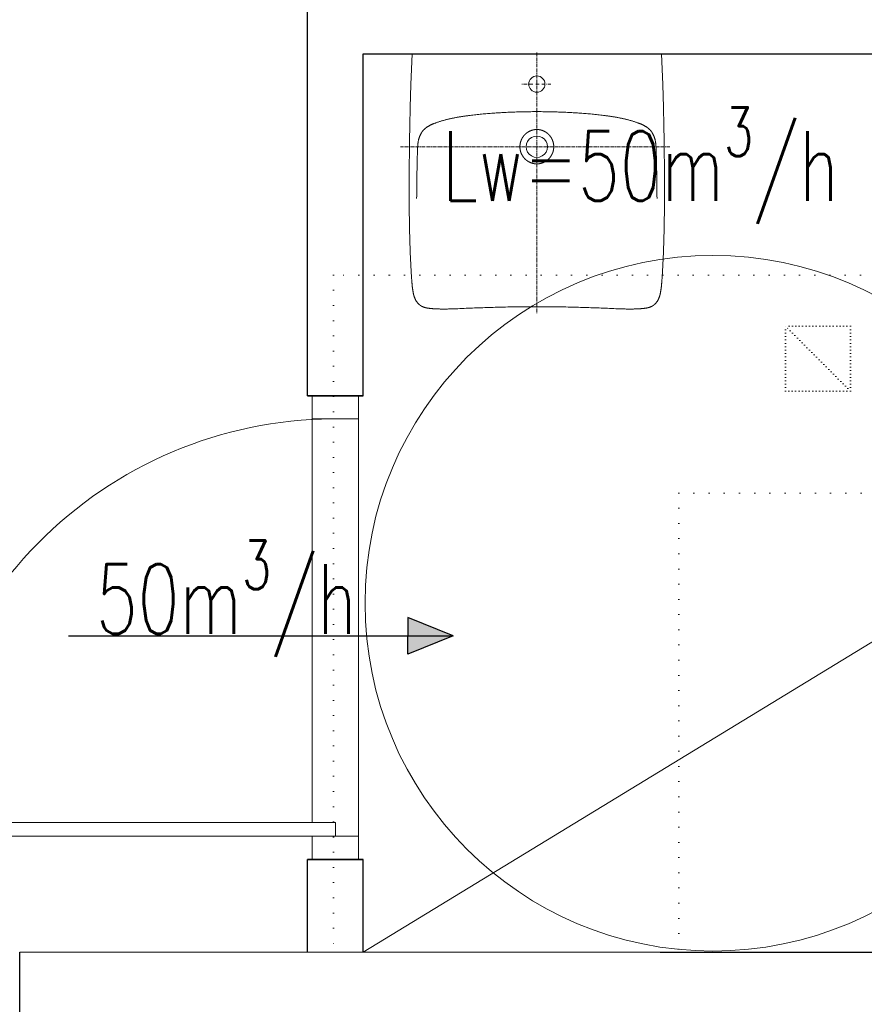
# Model space of a CAD drawing. Header units: millimetres. Extents: x -6513 to 30474, y -6915 to 65597.
# Tile 69 of 256: x -860 to -678, y 10759 to 10971. Entities that reach past the tile are written whole.
import ezdxf

# ---------------------------------------------------------------- set-up
doc = ezdxf.new("R2010")
doc.units = ezdxf.units.MM
doc.linetypes.add('CENTER', pattern=[0.6, 0.375, -0.075, 0.075, -0.075])
doc.linetypes.add('DOT', pattern=[6.35, 0, -6.35])
for name, color, linetype, lineweight in [('A_widok', 8, 'Continuous', 13), ('cieńkie', 8, 'Continuous', 9), ('DB-WM-nawiew-opis', 8, 'Continuous', 25), ('DB-WM-nawiew-opis-odnośnik', 8, 'Continuous', 30), ('DB-WM-wywiew-opis', 8, 'Continuous', 25), ('DB_WM_nawiew', 8, 'Continuous', 30), ('sanitarne ARCHWIG', 8, 'Continuous', 9), ('snitarne archwig nowe', 8, 'Continuous', 9), ('Stolarka ARCHWIG', 8, 'Continuous', 5), ('wyburzenia', 8, 'DOT', 20), ('Ściany ARCHWIG', 8, 'Continuous', 30)]:
    doc.layers.add(name, color=color, linetype=linetype, lineweight=lineweight)
doc.styles.get("Standard").update_dxf_attribs({"font": 'txt.shx', "width": 0.9})

# ---------------------------------------------------------------- blocks, each defined once
blk = doc.blocks.new('A$C2355049C')
at = {"layer": 'DB-WM-nawiew-opis-odnośnik'}
h = blk.add_hatch(color=256, dxfattribs=at)
h.paths.add_polyline_path([(0, -9.82), (3.94, -9.82), (0, 0)])
h.paths.add_polyline_path([(0, 0), (-3.94, -9.82), (0, -9.82)])
at = {"layer": 'DB-WM-nawiew-opis-odnośnik', "flags": 128}
for points in [[(0, 0), (-3.94, -9.82), (0, -9.82)], [(0, -82.94), (0, 0)], [(0, 0), (3.94, -9.82), (0, -9.82)]]:
    blk.add_lwpolyline(points, dxfattribs=at)

msp = doc.modelspace()

# ---------------------------------------------------------------- linework, layer by layer
at = {"layer": 'A_widok', "ltscale": 5}
msp.add_line((-526.446, 10770.092), (-860.492, 10770.092), dxfattribs=at)
at = {"layer": 'cieńkie'}
msp.add_circle((-711.065, 10845.342), 75, dxfattribs=at)
at = {"layer": 'sanitarne ARCHWIG', "linetype": 'CENTER', "ltscale": 2}
for points in [[(-749.03, 10964.125), (-749.027, 10907.756)], [(-720.335, 10943.781), (-778.405, 10943.781)]]:
    msp.add_lwpolyline(points, dxfattribs=at)
at = {"layer": 'sanitarne ARCHWIG', "linetype": 'Continuous'}
for points in [[(-775.929, 10963.776), (-776.215, 10957.169), (-776.358, 10952.246), (-776.435, 10948.352), (-776.48, 10945.127), (-776.508, 10942.371), (-776.525, 10939.962), (-776.536, 10937.819), (-776.542, 10935.888), (-776.544, 10934.861)], [(-775.929, 10963.779), (-722.13, 10963.781)], [(-722.13, 10963.776), (-721.844, 10957.169), (-721.701, 10952.247), (-721.624, 10948.353), (-721.579, 10945.128), (-721.551, 10942.372), (-721.534, 10939.962), (-721.522, 10937.82), (-721.516, 10935.889), (-721.515, 10934.862)], [(-752.133, 10957.283), (-752.25, 10957.283)], [(-751.2, 10957.283), (-751.9, 10957.283)], [(-750.85, 10957.283), (-750.967, 10957.283)], [(-749.917, 10957.283), (-750.617, 10957.283)], [(-748.555, 10957.285), (-749.255, 10957.285)], [(-747.272, 10957.285), (-747.972, 10957.285)], [(-746.922, 10957.285), (-747.038, 10957.285)], [(-745.988, 10957.285), (-746.688, 10957.285)], [(-749.035, 10951.342), (-749.348, 10951.342), (-749.662, 10951.341), (-749.975, 10951.339), (-750.289, 10951.336), (-750.602, 10951.333), (-750.915, 10951.33), (-751.229, 10951.325), (-751.542, 10951.32), (-751.855, 10951.314), (-752.169, 10951.308), (-752.482, 10951.301), (-752.795, 10951.293), (-753.109, 10951.284), (-753.422, 10951.275), (-753.735, 10951.265), (-754.048, 10951.254), (-754.361, 10951.242), (-754.675, 10951.23), (-754.988, 10951.217), (-755.301, 10951.203), (-755.614, 10951.188), (-755.927, 10951.173), (-756.24, 10951.157), (-756.553, 10951.139), (-756.866, 10951.121), (-757.178, 10951.103), (-757.491, 10951.083), (-757.804, 10951.063), (-758.117, 10951.041), (-758.429, 10951.019), (-758.742, 10950.996), (-759.054, 10950.972), (-759.367, 10950.947), (-759.679, 10950.921), (-759.991, 10950.894), (-760.303, 10950.866), (-760.615, 10950.837), (-760.927, 10950.808), (-761.239, 10950.777), (-761.551, 10950.745), (-761.863, 10950.713), (-762.174, 10950.679), (-762.486, 10950.645), (-762.797, 10950.609), (-763.108, 10950.572), (-763.419, 10950.534), (-763.575, 10950.515), (-763.73, 10950.495), (-763.886, 10950.475), (-764.041, 10950.454), (-764.196, 10950.433), (-764.352, 10950.412), (-764.507, 10950.39), (-764.662, 10950.368), (-764.817, 10950.345), (-764.972, 10950.322), (-765.127, 10950.298), (-765.282, 10950.274), (-765.436, 10950.249), (-765.591, 10950.224), (-765.746, 10950.198), (-765.9, 10950.172), (-766.054, 10950.145), (-766.209, 10950.117), (-766.363, 10950.089), (-766.517, 10950.06), (-766.671, 10950.031), (-766.824, 10950.001), (-766.978, 10949.97), (-767.132, 10949.938), (-767.285, 10949.906), (-767.438, 10949.873), (-767.591, 10949.839), (-767.744, 10949.805), (-767.897, 10949.77), (-768.049, 10949.734), (-768.202, 10949.697), (-768.354, 10949.659), (-768.506, 10949.621), (-768.657, 10949.582), (-768.809, 10949.542), (-768.96, 10949.501), (-769.111, 10949.459), (-769.262, 10949.416), (-769.412, 10949.373), (-769.563, 10949.328), (-769.713, 10949.283), (-769.862, 10949.237), (-770.012, 10949.19), (-770.161, 10949.142), (-770.31, 10949.093), (-770.459, 10949.043), (-770.607, 10948.992), (-770.755, 10948.94), (-770.828, 10948.914), (-770.902, 10948.887), (-770.976, 10948.86), (-771.049, 10948.833), (-771.122, 10948.805), (-771.195, 10948.777), (-771.268, 10948.748), (-771.341, 10948.719), (-771.413, 10948.689), (-771.486, 10948.659), (-771.558, 10948.628), (-771.63, 10948.597), (-771.701, 10948.565), (-771.772, 10948.532), (-771.843, 10948.499), (-771.914, 10948.465), (-771.984, 10948.43), (-772.054, 10948.395), (-772.124, 10948.359), (-772.193, 10948.322), (-772.262, 10948.285), (-772.33, 10948.246), (-772.398, 10948.207), (-772.465, 10948.166), (-772.532, 10948.125), (-772.598, 10948.083), (-772.663, 10948.04), (-772.728, 10947.996), (-772.793, 10947.951), (-772.856, 10947.905), (-772.887, 10947.882), (-772.919, 10947.858), (-772.95, 10947.834), (-772.981, 10947.81), (-773.011, 10947.785), (-773.042, 10947.761), (-773.072, 10947.736), (-773.102, 10947.71), (-773.131, 10947.685), (-773.161, 10947.659), (-773.19, 10947.633), (-773.219, 10947.607), (-773.248, 10947.58), (-773.276, 10947.553), (-773.305, 10947.526), (-773.333, 10947.498), (-773.36, 10947.471), (-773.388, 10947.442), (-773.415, 10947.414), (-773.441, 10947.386), (-773.468, 10947.357), (-773.494, 10947.328), (-773.52, 10947.298), (-773.546, 10947.268), (-773.571, 10947.238), (-773.596, 10947.208), (-773.62, 10947.178), (-773.645, 10947.147), (-773.669, 10947.116), (-773.692, 10947.085), (-773.716, 10947.053), (-773.739, 10947.022), (-773.761, 10946.99), (-773.784, 10946.958), (-773.806, 10946.925), (-773.828, 10946.893), (-773.849, 10946.86), (-773.871, 10946.827), (-773.891, 10946.794), (-773.912, 10946.76), (-773.932, 10946.727), (-773.952, 10946.693), (-773.972, 10946.659), (-773.992, 10946.625), (-774.011, 10946.591), (-774.03, 10946.557), (-774.048, 10946.522), (-774.067, 10946.488), (-774.102, 10946.418), (-774.137, 10946.347), (-774.17, 10946.277), (-774.203, 10946.205), (-774.234, 10946.133), (-774.264, 10946.061), (-774.293, 10945.988), (-774.321, 10945.915), (-774.348, 10945.841), (-774.374, 10945.767), (-774.398, 10945.693), (-774.422, 10945.618), (-774.444, 10945.543), (-774.465, 10945.468), (-774.486, 10945.392), (-774.505, 10945.316), (-774.523, 10945.24), (-774.541, 10945.163), (-774.557, 10945.087), (-774.573, 10945.01), (-774.587, 10944.933), (-774.601, 10944.856), (-774.614, 10944.778), (-774.626, 10944.701), (-774.637, 10944.623), (-774.647, 10944.546), (-774.657, 10944.468), (-774.665, 10944.39), (-774.674, 10944.312), (-774.681, 10944.234), (-774.688, 10944.156), (-774.695, 10944.078), (-774.7, 10944), (-774.706, 10943.922), (-774.711, 10943.843), (-774.716, 10943.765), (-774.724, 10943.609), (-774.731, 10943.452), (-774.737, 10943.296), (-774.743, 10943.139), (-774.748, 10942.982), (-774.759, 10942.669), (-774.768, 10942.356), (-774.778, 10942.043), (-774.787, 10941.729), (-774.796, 10941.416), (-774.804, 10941.103), (-774.812, 10940.79), (-774.819, 10940.476), (-774.826, 10940.163), (-774.84, 10939.536), (-774.852, 10938.91), (-774.863, 10938.283), (-774.874, 10937.656), (-774.883, 10937.03), (-774.892, 10936.403), (-774.9, 10935.776), (-774.907, 10935.149), (-774.914, 10934.523), (-774.92, 10933.896), (-774.926, 10933.269), (-774.932, 10932.642)], [(-749.023, 10951.342), (-748.71, 10951.342), (-748.396, 10951.341), (-748.083, 10951.339), (-747.77, 10951.336), (-747.456, 10951.333), (-747.143, 10951.33), (-746.829, 10951.325), (-746.516, 10951.32), (-746.203, 10951.314), (-745.889, 10951.308), (-745.576, 10951.301), (-745.263, 10951.293), (-744.95, 10951.284), (-744.636, 10951.275), (-744.323, 10951.265), (-744.01, 10951.254), (-743.697, 10951.242), (-743.384, 10951.23), (-743.07, 10951.217), (-742.757, 10951.203), (-742.444, 10951.188), (-742.131, 10951.173), (-741.818, 10951.157), (-741.505, 10951.139), (-741.193, 10951.121), (-740.88, 10951.103), (-740.567, 10951.083), (-740.254, 10951.063), (-739.942, 10951.041), (-739.629, 10951.019), (-739.316, 10950.996), (-739.004, 10950.972), (-738.692, 10950.947), (-738.379, 10950.921), (-738.067, 10950.894), (-737.755, 10950.866), (-737.443, 10950.837), (-737.131, 10950.808), (-736.819, 10950.777), (-736.507, 10950.745), (-736.195, 10950.713), (-735.884, 10950.679), (-735.572, 10950.645), (-735.261, 10950.609), (-734.95, 10950.572), (-734.639, 10950.534), (-734.483, 10950.515), (-734.328, 10950.495), (-734.172, 10950.475), (-734.017, 10950.454), (-733.862, 10950.433), (-733.707, 10950.412), (-733.551, 10950.39), (-733.396, 10950.368), (-733.241, 10950.345), (-733.086, 10950.322), (-732.931, 10950.298), (-732.776, 10950.274), (-732.622, 10950.249), (-732.467, 10950.224), (-732.313, 10950.198), (-732.158, 10950.172), (-732.004, 10950.145), (-731.849, 10950.117), (-731.695, 10950.089), (-731.541, 10950.06), (-731.387, 10950.031), (-731.234, 10950.001), (-731.08, 10949.97), (-730.927, 10949.938), (-730.773, 10949.906), (-730.62, 10949.873), (-730.467, 10949.839), (-730.314, 10949.805), (-730.161, 10949.77), (-730.009, 10949.734), (-729.857, 10949.697), (-729.704, 10949.659), (-729.553, 10949.621), (-729.401, 10949.582), (-729.249, 10949.542), (-729.098, 10949.501), (-728.947, 10949.459), (-728.796, 10949.416), (-728.646, 10949.373), (-728.495, 10949.328), (-728.345, 10949.283), (-728.196, 10949.237), (-728.046, 10949.19), (-727.897, 10949.142), (-727.748, 10949.093), (-727.6, 10949.043), (-727.451, 10948.992), (-727.304, 10948.94), (-727.23, 10948.914), (-727.156, 10948.887), (-727.083, 10948.86), (-727.009, 10948.833), (-726.936, 10948.805), (-726.863, 10948.777), (-726.79, 10948.748), (-726.717, 10948.719), (-726.645, 10948.689), (-726.572, 10948.659), (-726.5, 10948.628), (-726.429, 10948.597), (-726.357, 10948.565), (-726.286, 10948.532), (-726.215, 10948.499), (-726.144, 10948.465), (-726.074, 10948.43), (-726.004, 10948.395), (-725.934, 10948.359), (-725.865, 10948.322), (-725.796, 10948.285), (-725.728, 10948.246), (-725.66, 10948.207), (-725.593, 10948.166), (-725.526, 10948.125), (-725.46, 10948.083), (-725.395, 10948.04), (-725.33, 10947.996), (-725.266, 10947.951), (-725.202, 10947.905), (-725.171, 10947.882), (-725.139, 10947.858), (-725.108, 10947.834), (-725.078, 10947.81), (-725.047, 10947.785), (-725.017, 10947.761), (-724.986, 10947.736), (-724.956, 10947.71), (-724.927, 10947.685), (-724.897, 10947.659), (-724.868, 10947.633), (-724.839, 10947.607), (-724.81, 10947.58), (-724.782, 10947.553), (-724.753, 10947.526), (-724.726, 10947.498), (-724.698, 10947.471), (-724.67, 10947.442), (-724.643, 10947.414), (-724.617, 10947.386), (-724.59, 10947.357), (-724.564, 10947.328), (-724.538, 10947.298), (-724.513, 10947.268), (-724.487, 10947.238), (-724.462, 10947.208), (-724.438, 10947.178), (-724.413, 10947.147), (-724.389, 10947.116), (-724.366, 10947.085), (-724.342, 10947.053), (-724.319, 10947.022), (-724.297, 10946.99), (-724.274, 10946.958), (-724.252, 10946.925), (-724.23, 10946.893), (-724.209, 10946.86), (-724.188, 10946.827), (-724.167, 10946.794), (-724.146, 10946.76), (-724.126, 10946.727), (-724.106, 10946.693), (-724.086, 10946.659), (-724.066, 10946.625), (-724.047, 10946.591), (-724.028, 10946.557), (-724.01, 10946.522), (-723.992, 10946.488), (-723.956, 10946.418), (-723.921, 10946.347), (-723.888, 10946.277), (-723.855, 10946.205), (-723.824, 10946.133), (-723.794, 10946.061), (-723.765, 10945.988), (-723.737, 10945.915), (-723.71, 10945.841), (-723.685, 10945.767), (-723.66, 10945.693), (-723.637, 10945.618), (-723.614, 10945.543), (-723.593, 10945.468), (-723.572, 10945.392), (-723.553, 10945.316), (-723.535, 10945.24), (-723.517, 10945.163), (-723.501, 10945.087), (-723.485, 10945.01), (-723.471, 10944.933), (-723.457, 10944.856), (-723.444, 10944.778), (-723.432, 10944.701), (-723.421, 10944.623), (-723.411, 10944.546), (-723.402, 10944.468), (-723.393, 10944.39), (-723.385, 10944.312), (-723.377, 10944.234), (-723.37, 10944.156), (-723.364, 10944.078), (-723.358, 10944), (-723.352, 10943.922), (-723.347, 10943.843), (-723.343, 10943.765), (-723.334, 10943.609), (-723.327, 10943.452), (-723.321, 10943.296), (-723.315, 10943.139), (-723.31, 10942.982), (-723.3, 10942.669), (-723.29, 10942.356), (-723.28, 10942.043), (-723.271, 10941.729), (-723.263, 10941.416), (-723.254, 10941.103), (-723.247, 10940.79), (-723.239, 10940.476), (-723.232, 10940.163), (-723.218, 10939.536), (-723.206, 10938.91), (-723.195, 10938.283), (-723.185, 10937.656), (-723.175, 10937.03), (-723.166, 10936.403), (-723.158, 10935.776), (-723.151, 10935.149), (-723.144, 10934.523), (-723.138, 10933.896), (-723.132, 10933.269), (-723.126, 10932.642)], [(-749.029, 10947.493), (-749.057, 10947.493), (-749.085, 10947.492), (-749.113, 10947.491), (-749.141, 10947.49), (-749.169, 10947.489), (-749.196, 10947.487), (-749.224, 10947.485), (-749.252, 10947.483), (-749.28, 10947.481), (-749.308, 10947.479), (-749.336, 10947.476), (-749.363, 10947.473), (-749.391, 10947.47), (-749.419, 10947.467), (-749.447, 10947.464), (-749.474, 10947.46), (-749.502, 10947.457), (-749.53, 10947.453), (-749.557, 10947.448), (-749.585, 10947.444), (-749.613, 10947.439), (-749.64, 10947.435), (-749.668, 10947.429), (-749.695, 10947.424), (-749.722, 10947.419), (-749.75, 10947.413), (-749.777, 10947.407), (-749.804, 10947.401), (-749.832, 10947.395), (-749.859, 10947.389), (-749.886, 10947.382), (-749.913, 10947.375), (-749.94, 10947.368), (-749.967, 10947.361), (-749.994, 10947.353), (-750.021, 10947.346), (-750.048, 10947.338), (-750.074, 10947.33), (-750.101, 10947.322), (-750.128, 10947.313), (-750.154, 10947.304), (-750.181, 10947.296), (-750.207, 10947.286), (-750.234, 10947.277), (-750.26, 10947.268), (-750.286, 10947.258), (-750.312, 10947.248), (-750.338, 10947.238), (-750.364, 10947.228), (-750.39, 10947.217), (-750.416, 10947.207), (-750.442, 10947.196), (-750.467, 10947.185), (-750.493, 10947.173), (-750.518, 10947.162), (-750.544, 10947.15), (-750.569, 10947.138), (-750.594, 10947.126), (-750.619, 10947.114), (-750.644, 10947.102), (-750.669, 10947.089), (-750.694, 10947.076), (-750.719, 10947.063), (-750.743, 10947.05), (-750.768, 10947.036), (-750.792, 10947.023), (-750.817, 10947.009), (-750.841, 10946.995), (-750.865, 10946.981), (-750.889, 10946.966), (-750.913, 10946.952), (-750.936, 10946.937), (-750.96, 10946.922), (-750.984, 10946.907), (-751.007, 10946.892), (-751.03, 10946.876), (-751.053, 10946.861), (-751.076, 10946.845), (-751.099, 10946.829), (-751.122, 10946.813), (-751.145, 10946.796), (-751.167, 10946.78), (-751.19, 10946.763), (-751.212, 10946.746), (-751.234, 10946.729), (-751.256, 10946.712), (-751.278, 10946.695), (-751.3, 10946.677), (-751.321, 10946.659), (-751.343, 10946.642), (-751.364, 10946.623), (-751.385, 10946.605), (-751.406, 10946.587), (-751.427, 10946.568), (-751.448, 10946.55), (-751.469, 10946.531), (-751.489, 10946.512), (-751.509, 10946.493), (-751.53, 10946.473), (-751.55, 10946.454), (-751.57, 10946.434), (-751.589, 10946.415), (-751.609, 10946.395), (-751.628, 10946.375), (-751.648, 10946.354), (-751.667, 10946.334), (-751.686, 10946.314), (-751.705, 10946.293), (-751.723, 10946.272), (-751.742, 10946.251), (-751.76, 10946.23), (-751.778, 10946.209), (-751.796, 10946.188), (-751.814, 10946.166), (-751.832, 10946.145), (-751.85, 10946.123), (-751.867, 10946.101), (-751.884, 10946.079), (-751.901, 10946.057), (-751.918, 10946.035), (-751.935, 10946.012), (-751.952, 10945.99), (-751.968, 10945.967), (-751.984, 10945.944), (-752, 10945.922), (-752.016, 10945.899), (-752.032, 10945.876), (-752.048, 10945.852), (-752.063, 10945.829), (-752.078, 10945.806), (-752.093, 10945.782), (-752.108, 10945.759), (-752.123, 10945.735), (-752.137, 10945.711), (-752.152, 10945.687), (-752.166, 10945.663), (-752.18, 10945.639), (-752.194, 10945.614), (-752.207, 10945.59), (-752.221, 10945.566), (-752.234, 10945.541), (-752.247, 10945.516), (-752.26, 10945.491), (-752.273, 10945.467), (-752.285, 10945.442), (-752.298, 10945.417), (-752.31, 10945.391), (-752.322, 10945.366), (-752.333, 10945.341), (-752.345, 10945.315), (-752.356, 10945.29), (-752.368, 10945.264), (-752.379, 10945.238), (-752.389, 10945.213), (-752.4, 10945.187), (-752.41, 10945.161), (-752.421, 10945.135), (-752.431, 10945.109), (-752.44, 10945.083), (-752.45, 10945.056), (-752.459, 10945.03), (-752.469, 10945.004), (-752.478, 10944.977), (-752.486, 10944.951), (-752.495, 10944.924), (-752.504, 10944.898), (-752.512, 10944.871), (-752.52, 10944.844), (-752.528, 10944.817), (-752.535, 10944.791), (-752.543, 10944.764), (-752.55, 10944.737), (-752.557, 10944.71), (-752.564, 10944.682), (-752.571, 10944.655), (-752.577, 10944.628), (-752.583, 10944.601), (-752.59, 10944.574), (-752.595, 10944.546), (-752.601, 10944.519), (-752.607, 10944.492), (-752.612, 10944.464), (-752.617, 10944.437), (-752.622, 10944.409), (-752.627, 10944.382), (-752.631, 10944.354), (-752.635, 10944.327), (-752.64, 10944.299), (-752.643, 10944.271), (-752.647, 10944.244), (-752.651, 10944.216), (-752.654, 10944.188), (-752.657, 10944.16), (-752.66, 10944.133), (-752.662, 10944.105), (-752.665, 10944.077), (-752.667, 10944.049), (-752.669, 10944.021), (-752.671, 10943.993), (-752.673, 10943.965), (-752.674, 10943.937), (-752.675, 10943.91), (-752.676, 10943.882), (-752.677, 10943.854), (-752.677, 10943.826), (-752.678, 10943.798), (-752.678, 10943.77), (-752.678, 10943.742), (-752.678, 10943.714), (-752.677, 10943.686), (-752.676, 10943.658), (-752.675, 10943.63), (-752.674, 10943.602), (-752.673, 10943.575), (-752.671, 10943.547), (-752.669, 10943.519), (-752.667, 10943.491), (-752.665, 10943.463), (-752.663, 10943.435), (-752.66, 10943.407), (-752.657, 10943.38), (-752.654, 10943.352), (-752.651, 10943.324), (-752.647, 10943.296), (-752.643, 10943.269), (-752.64, 10943.241), (-752.635, 10943.213), (-752.631, 10943.186), (-752.626, 10943.158), (-752.622, 10943.13), (-752.617, 10943.103), (-752.611, 10943.075), (-752.606, 10943.048), (-752.6, 10943.02), (-752.594, 10942.993), (-752.588, 10942.966), (-752.582, 10942.938), (-752.575, 10942.911), (-752.569, 10942.884), (-752.562, 10942.857), (-752.555, 10942.83), (-752.547, 10942.803), (-752.54, 10942.776), (-752.532, 10942.749), (-752.524, 10942.722), (-752.516, 10942.695), (-752.508, 10942.668), (-752.499, 10942.642), (-752.49, 10942.615), (-752.481, 10942.589), (-752.472, 10942.562), (-752.463, 10942.536), (-752.453, 10942.51), (-752.444, 10942.483), (-752.434, 10942.457), (-752.423, 10942.431), (-752.411, 10942.4), (-752.398, 10942.368), (-752.384, 10942.336), (-752.371, 10942.305), (-752.357, 10942.274), (-752.343, 10942.242), (-752.328, 10942.211), (-752.314, 10942.18), (-752.299, 10942.15), (-752.283, 10942.119), (-752.268, 10942.088), (-752.252, 10942.058), (-752.236, 10942.028), (-752.22, 10941.998), (-752.203, 10941.968), (-752.186, 10941.938), (-752.169, 10941.908), (-752.151, 10941.879), (-752.134, 10941.85), (-752.116, 10941.821), (-752.097, 10941.792), (-752.079, 10941.763), (-752.06, 10941.734), (-752.041, 10941.706), (-752.022, 10941.678), (-752.002, 10941.649), (-751.982, 10941.622), (-751.962, 10941.594), (-751.942, 10941.566), (-751.921, 10941.539), (-751.9, 10941.512), (-751.879, 10941.485), (-751.858, 10941.458), (-751.836, 10941.431), (-751.815, 10941.405), (-751.792, 10941.379), (-751.77, 10941.353), (-751.748, 10941.327), (-751.725, 10941.301), (-751.702, 10941.276), (-751.679, 10941.251), (-751.655, 10941.226), (-751.631, 10941.201), (-751.608, 10941.177), (-751.583, 10941.153), (-751.559, 10941.128), (-751.534, 10941.105), (-751.51, 10941.081), (-751.485, 10941.058), (-751.459, 10941.035), (-751.434, 10941.012), (-751.408, 10940.989), (-751.382, 10940.966), (-751.356, 10940.944), (-751.33, 10940.922), (-751.304, 10940.901), (-751.277, 10940.879), (-751.25, 10940.858), (-751.223, 10940.837), (-751.196, 10940.816), (-751.168, 10940.796), (-751.141, 10940.776), (-751.113, 10940.756), (-751.085, 10940.736), (-751.057, 10940.716), (-751.028, 10940.697), (-751, 10940.678), (-750.971, 10940.66), (-750.942, 10940.641), (-750.913, 10940.623), (-750.884, 10940.605), (-750.854, 10940.588), (-750.825, 10940.57), (-750.795, 10940.553), (-750.765, 10940.537), (-750.735, 10940.52), (-750.705, 10940.504), (-750.675, 10940.488), (-750.644, 10940.473), (-750.614, 10940.457), (-750.583, 10940.442), (-750.552, 10940.427), (-750.521, 10940.413), (-750.49, 10940.399), (-750.459, 10940.385), (-750.427, 10940.371), (-750.396, 10940.358), (-750.364, 10940.345), (-750.332, 10940.332), (-750.3, 10940.32), (-750.268, 10940.308), (-750.236, 10940.296), (-750.204, 10940.284), (-750.171, 10940.273), (-750.139, 10940.262), (-750.106, 10940.252), (-750.074, 10940.241), (-750.041, 10940.231), (-750.008, 10940.222), (-749.975, 10940.212), (-749.942, 10940.203), (-749.909, 10940.194), (-749.876, 10940.186), (-749.843, 10940.178), (-749.809, 10940.17), (-749.776, 10940.162), (-749.742, 10940.155), (-749.709, 10940.148), (-749.675, 10940.142), (-749.642, 10940.135), (-749.608, 10940.129), (-749.574, 10940.124), (-749.54, 10940.118), (-749.506, 10940.113), (-749.473, 10940.108), (-749.439, 10940.104), (-749.405, 10940.1), (-749.371, 10940.096), (-749.336, 10940.093), (-749.302, 10940.089), (-749.268, 10940.087), (-749.234, 10940.084), (-749.2, 10940.082), (-749.166, 10940.08), (-749.132, 10940.078), (-749.097, 10940.077), (-749.063, 10940.076), (-749.029, 10940.075), (-749.029, 10940.075)], [(-749.03, 10947.493), (-749.002, 10947.493), (-748.974, 10947.492), (-748.946, 10947.491), (-748.918, 10947.49), (-748.89, 10947.489), (-748.862, 10947.487), (-748.834, 10947.485), (-748.807, 10947.483), (-748.779, 10947.481), (-748.751, 10947.479), (-748.723, 10947.476), (-748.695, 10947.473), (-748.668, 10947.47), (-748.64, 10947.467), (-748.612, 10947.464), (-748.584, 10947.46), (-748.557, 10947.457), (-748.529, 10947.453), (-748.501, 10947.448), (-748.474, 10947.444), (-748.446, 10947.439), (-748.419, 10947.435), (-748.391, 10947.43), (-748.364, 10947.424), (-748.336, 10947.419), (-748.309, 10947.413), (-748.282, 10947.407), (-748.254, 10947.401), (-748.227, 10947.395), (-748.2, 10947.389), (-748.173, 10947.382), (-748.146, 10947.375), (-748.119, 10947.368), (-748.092, 10947.361), (-748.065, 10947.353), (-748.038, 10947.346), (-748.011, 10947.338), (-747.984, 10947.33), (-747.958, 10947.322), (-747.931, 10947.313), (-747.904, 10947.304), (-747.878, 10947.296), (-747.852, 10947.287), (-747.825, 10947.277), (-747.799, 10947.268), (-747.773, 10947.258), (-747.747, 10947.248), (-747.721, 10947.238), (-747.695, 10947.228), (-747.669, 10947.217), (-747.643, 10947.207), (-747.617, 10947.196), (-747.591, 10947.185), (-747.566, 10947.173), (-747.54, 10947.162), (-747.515, 10947.15), (-747.49, 10947.138), (-747.465, 10947.126), (-747.439, 10947.114), (-747.414, 10947.102), (-747.39, 10947.089), (-747.365, 10947.076), (-747.34, 10947.063), (-747.315, 10947.05), (-747.291, 10947.036), (-747.266, 10947.023), (-747.242, 10947.009), (-747.218, 10946.995), (-747.194, 10946.981), (-747.17, 10946.967), (-747.146, 10946.952), (-747.122, 10946.937), (-747.099, 10946.922), (-747.075, 10946.907), (-747.052, 10946.892), (-747.029, 10946.876), (-747.005, 10946.861), (-746.982, 10946.845), (-746.96, 10946.829), (-746.937, 10946.813), (-746.914, 10946.796), (-746.892, 10946.78), (-746.869, 10946.763), (-746.847, 10946.746), (-746.825, 10946.729), (-746.803, 10946.712), (-746.781, 10946.695), (-746.759, 10946.677), (-746.738, 10946.659), (-746.716, 10946.642), (-746.695, 10946.624), (-746.674, 10946.605), (-746.652, 10946.587), (-746.632, 10946.568), (-746.611, 10946.55), (-746.59, 10946.531), (-746.57, 10946.512), (-746.549, 10946.493), (-746.529, 10946.473), (-746.509, 10946.454), (-746.489, 10946.434), (-746.469, 10946.415), (-746.45, 10946.395), (-746.43, 10946.375), (-746.411, 10946.354), (-746.392, 10946.334), (-746.373, 10946.314), (-746.354, 10946.293), (-746.335, 10946.272), (-746.317, 10946.251), (-746.299, 10946.23), (-746.28, 10946.209), (-746.262, 10946.188), (-746.244, 10946.166), (-746.227, 10946.145), (-746.209, 10946.123), (-746.192, 10946.101), (-746.174, 10946.079), (-746.157, 10946.057), (-746.14, 10946.035), (-746.124, 10946.012), (-746.107, 10945.99), (-746.091, 10945.967), (-746.074, 10945.945), (-746.058, 10945.922), (-746.042, 10945.899), (-746.027, 10945.876), (-746.011, 10945.852), (-745.996, 10945.829), (-745.981, 10945.806), (-745.965, 10945.782), (-745.951, 10945.759), (-745.936, 10945.735), (-745.921, 10945.711), (-745.907, 10945.687), (-745.893, 10945.663), (-745.879, 10945.639), (-745.865, 10945.614), (-745.851, 10945.59), (-745.838, 10945.566), (-745.825, 10945.541), (-745.812, 10945.516), (-745.799, 10945.492), (-745.786, 10945.467), (-745.773, 10945.442), (-745.761, 10945.417), (-745.749, 10945.391), (-745.737, 10945.366), (-745.725, 10945.341), (-745.714, 10945.315), (-745.702, 10945.29), (-745.691, 10945.264), (-745.68, 10945.239), (-745.669, 10945.213), (-745.659, 10945.187), (-745.648, 10945.161), (-745.638, 10945.135), (-745.628, 10945.109), (-745.618, 10945.083), (-745.609, 10945.057), (-745.599, 10945.03), (-745.59, 10945.004), (-745.581, 10944.977), (-745.572, 10944.951), (-745.564, 10944.924), (-745.555, 10944.898), (-745.547, 10944.871), (-745.539, 10944.844), (-745.531, 10944.817), (-745.523, 10944.791), (-745.516, 10944.764), (-745.509, 10944.737), (-745.502, 10944.71), (-745.495, 10944.683), (-745.488, 10944.655), (-745.482, 10944.628), (-745.475, 10944.601), (-745.469, 10944.574), (-745.463, 10944.546), (-745.458, 10944.519), (-745.452, 10944.492), (-745.447, 10944.464), (-745.442, 10944.437), (-745.437, 10944.409), (-745.432, 10944.382), (-745.428, 10944.354), (-745.423, 10944.327), (-745.419, 10944.299), (-745.415, 10944.271), (-745.412, 10944.244), (-745.408, 10944.216), (-745.405, 10944.188), (-745.402, 10944.16), (-745.399, 10944.133), (-745.396, 10944.105), (-745.394, 10944.077), (-745.392, 10944.049), (-745.39, 10944.021), (-745.388, 10943.993), (-745.386, 10943.965), (-745.385, 10943.938), (-745.384, 10943.91), (-745.383, 10943.882), (-745.382, 10943.854), (-745.381, 10943.826), (-745.381, 10943.798), (-745.381, 10943.77), (-745.381, 10943.742), (-745.381, 10943.714), (-745.382, 10943.686), (-745.382, 10943.658), (-745.383, 10943.63), (-745.385, 10943.602), (-745.386, 10943.575), (-745.388, 10943.547), (-745.389, 10943.519), (-745.391, 10943.491), (-745.394, 10943.463), (-745.396, 10943.435), (-745.399, 10943.407), (-745.402, 10943.38), (-745.405, 10943.352), (-745.408, 10943.324), (-745.411, 10943.296), (-745.415, 10943.269), (-745.419, 10943.241), (-745.423, 10943.213), (-745.428, 10943.186), (-745.432, 10943.158), (-745.437, 10943.13), (-745.442, 10943.103), (-745.447, 10943.075), (-745.453, 10943.048), (-745.459, 10943.02), (-745.464, 10942.993), (-745.47, 10942.966), (-745.477, 10942.938), (-745.483, 10942.911), (-745.49, 10942.884), (-745.497, 10942.857), (-745.504, 10942.83), (-745.511, 10942.803), (-745.519, 10942.776), (-745.527, 10942.749), (-745.534, 10942.722), (-745.543, 10942.695), (-745.551, 10942.668), (-745.56, 10942.642), (-745.568, 10942.615), (-745.577, 10942.589), (-745.586, 10942.562), (-745.596, 10942.536), (-745.605, 10942.51), (-745.615, 10942.483), (-745.625, 10942.457), (-745.635, 10942.431), (-745.648, 10942.4), (-745.661, 10942.368), (-745.674, 10942.336), (-745.688, 10942.305), (-745.702, 10942.274), (-745.716, 10942.242), (-745.73, 10942.211), (-745.745, 10942.181), (-745.76, 10942.15), (-745.775, 10942.119), (-745.791, 10942.089), (-745.807, 10942.058), (-745.823, 10942.028), (-745.839, 10941.998), (-745.856, 10941.968), (-745.873, 10941.938), (-745.89, 10941.909), (-745.907, 10941.879), (-745.925, 10941.85), (-745.943, 10941.821), (-745.961, 10941.792), (-745.98, 10941.763), (-745.999, 10941.734), (-746.018, 10941.706), (-746.037, 10941.678), (-746.057, 10941.65), (-746.076, 10941.622), (-746.097, 10941.594), (-746.117, 10941.566), (-746.137, 10941.539), (-746.158, 10941.512), (-746.179, 10941.485), (-746.201, 10941.458), (-746.222, 10941.431), (-746.244, 10941.405), (-746.266, 10941.379), (-746.288, 10941.353), (-746.311, 10941.327), (-746.334, 10941.302), (-746.357, 10941.276), (-746.38, 10941.251), (-746.404, 10941.226), (-746.427, 10941.201), (-746.451, 10941.177), (-746.475, 10941.153), (-746.5, 10941.129), (-746.524, 10941.105), (-746.549, 10941.081), (-746.574, 10941.058), (-746.599, 10941.035), (-746.625, 10941.012), (-746.65, 10940.989), (-746.676, 10940.967), (-746.702, 10940.944), (-746.729, 10940.922), (-746.755, 10940.901), (-746.782, 10940.879), (-746.809, 10940.858), (-746.836, 10940.837), (-746.863, 10940.816), (-746.89, 10940.796), (-746.918, 10940.776), (-746.946, 10940.756), (-746.974, 10940.736), (-747.002, 10940.716), (-747.03, 10940.697), (-747.059, 10940.678), (-747.088, 10940.66), (-747.117, 10940.641), (-747.146, 10940.623), (-747.175, 10940.605), (-747.204, 10940.588), (-747.234, 10940.57), (-747.263, 10940.553), (-747.293, 10940.537), (-747.323, 10940.52), (-747.354, 10940.504), (-747.384, 10940.488), (-747.414, 10940.473), (-747.445, 10940.457), (-747.476, 10940.442), (-747.507, 10940.427), (-747.538, 10940.413), (-747.569, 10940.399), (-747.6, 10940.385), (-747.632, 10940.371), (-747.663, 10940.358), (-747.695, 10940.345), (-747.727, 10940.332), (-747.758, 10940.32), (-747.791, 10940.308), (-747.823, 10940.296), (-747.855, 10940.284), (-747.887, 10940.273), (-747.92, 10940.262), (-747.952, 10940.252), (-747.985, 10940.241), (-748.018, 10940.231), (-748.051, 10940.222), (-748.083, 10940.212), (-748.116, 10940.203), (-748.15, 10940.194), (-748.183, 10940.186), (-748.216, 10940.178), (-748.249, 10940.17), (-748.283, 10940.162), (-748.316, 10940.155), (-748.35, 10940.148), (-748.383, 10940.142), (-748.417, 10940.135), (-748.451, 10940.129), (-748.484, 10940.124), (-748.518, 10940.118), (-748.552, 10940.113), (-748.586, 10940.108), (-748.62, 10940.104), (-748.654, 10940.1), (-748.688, 10940.096), (-748.722, 10940.093), (-748.756, 10940.089), (-748.79, 10940.087), (-748.825, 10940.084), (-748.859, 10940.082), (-748.893, 10940.08), (-748.927, 10940.078), (-748.961, 10940.077), (-748.995, 10940.076), (-749.03, 10940.075)], [(-749.029, 10947.493), (-749.029, 10947.493), (-749.029, 10947.493), (-749.029, 10947.493), (-749.029, 10947.493), (-749.029, 10947.493)], [(-749.029, 10939.729), (-749.029, 10940.075)], [(-749.029, 10939.729), (-749.029, 10939.729)], [(-776.544, 10934.861), (-776.544, 10934.512), (-776.544, 10934.163), (-776.543, 10933.813), (-776.543, 10933.464), (-776.542, 10933.115), (-776.541, 10932.766), (-776.54, 10932.416), (-776.538, 10932.067), (-776.536, 10931.718), (-776.534, 10931.368), (-776.532, 10931.019), (-776.53, 10930.67), (-776.527, 10930.321), (-776.524, 10929.971), (-776.52, 10929.622), (-776.517, 10929.273), (-776.513, 10928.923), (-776.508, 10928.574), (-776.504, 10928.225), (-776.499, 10927.876), (-776.493, 10927.526), (-776.487, 10927.177), (-776.481, 10926.828), (-776.475, 10926.479), (-776.468, 10926.129), (-776.461, 10925.78), (-776.453, 10925.431), (-776.445, 10925.082), (-776.436, 10924.733), (-776.428, 10924.383), (-776.418, 10924.034), (-776.408, 10923.685), (-776.398, 10923.336), (-776.387, 10922.987), (-776.376, 10922.638), (-776.364, 10922.289), (-776.352, 10921.939), (-776.34, 10921.59), (-776.326, 10921.241), (-776.313, 10920.892), (-776.298, 10920.543), (-776.283, 10920.194), (-776.268, 10919.845), (-776.252, 10919.496), (-776.235, 10919.148), (-776.218, 10918.799), (-776.2, 10918.45), (-776.182, 10918.101), (-776.163, 10917.752), (-776.143, 10917.404), (-776.123, 10917.055), (-776.102, 10916.706), (-776.091, 10916.532), (-776.08, 10916.358), (-776.069, 10916.183), (-776.057, 10916.009), (-776.034, 10915.66), (-776.01, 10915.312), (-775.998, 10915.138), (-775.986, 10914.964), (-775.973, 10914.789), (-775.96, 10914.615), (-775.947, 10914.441), (-775.94, 10914.354), (-775.932, 10914.267), (-775.925, 10914.18), (-775.917, 10914.093), (-775.909, 10914.006), (-775.901, 10913.919), (-775.893, 10913.832), (-775.884, 10913.745), (-775.875, 10913.658), (-775.866, 10913.572), (-775.856, 10913.485), (-775.846, 10913.398), (-775.835, 10913.311), (-775.824, 10913.225), (-775.813, 10913.138), (-775.801, 10913.052), (-775.789, 10912.965), (-775.776, 10912.879), (-775.762, 10912.792), (-775.749, 10912.706), (-775.734, 10912.62), (-775.719, 10912.534), (-775.709, 10912.479), (-775.699, 10912.424), (-775.688, 10912.369), (-775.677, 10912.314), (-775.666, 10912.259), (-775.655, 10912.204), (-775.643, 10912.149), (-775.631, 10912.094), (-775.619, 10912.04), (-775.606, 10911.985), (-775.593, 10911.931), (-775.579, 10911.876), (-775.565, 10911.822), (-775.551, 10911.768), (-775.536, 10911.714), (-775.521, 10911.66), (-775.505, 10911.606), (-775.489, 10911.552), (-775.472, 10911.499), (-775.454, 10911.446), (-775.436, 10911.392), (-775.418, 10911.34), (-775.399, 10911.287), (-775.379, 10911.234), (-775.359, 10911.182), (-775.338, 10911.13), (-775.316, 10911.078), (-775.294, 10911.027), (-775.271, 10910.976), (-775.248, 10910.925), (-775.223, 10910.874), (-775.198, 10910.824), (-775.173, 10910.774), (-775.146, 10910.725), (-775.119, 10910.675), (-775.091, 10910.626), (-775.063, 10910.578), (-775.033, 10910.53), (-775.003, 10910.482), (-774.973, 10910.435), (-774.941, 10910.389), (-774.909, 10910.343), (-774.876, 10910.297), (-774.843, 10910.252), (-774.809, 10910.207), (-774.791, 10910.185), (-774.774, 10910.163), (-774.756, 10910.142), (-774.738, 10910.12), (-774.72, 10910.099), (-774.702, 10910.077), (-774.683, 10910.056), (-774.665, 10910.035), (-774.646, 10910.014), (-774.627, 10909.994), (-774.607, 10909.973), (-774.588, 10909.953), (-774.569, 10909.933), (-774.549, 10909.913), (-774.529, 10909.893), (-774.509, 10909.874), (-774.489, 10909.854), (-774.468, 10909.835), (-774.448, 10909.816), (-774.427, 10909.797), (-774.406, 10909.778), (-774.385, 10909.76), (-774.364, 10909.742), (-774.342, 10909.723), (-774.321, 10909.705), (-774.299, 10909.688), (-774.277, 10909.67), (-774.255, 10909.653), (-774.233, 10909.636), (-774.211, 10909.619), (-774.188, 10909.602), (-774.165, 10909.586), (-774.143, 10909.569), (-774.12, 10909.553), (-774.096, 10909.537), (-774.073, 10909.522), (-774.05, 10909.506), (-774.026, 10909.491), (-774.002, 10909.476), (-773.979, 10909.461), (-773.955, 10909.447), (-773.93, 10909.432), (-773.906, 10909.418), (-773.882, 10909.405), (-773.857, 10909.391), (-773.832, 10909.378), (-773.808, 10909.365), (-773.783, 10909.352), (-773.758, 10909.339), (-773.733, 10909.327), (-773.707, 10909.315), (-773.682, 10909.303), (-773.656, 10909.291), (-773.631, 10909.28), (-773.605, 10909.269), (-773.579, 10909.258), (-773.553, 10909.247), (-773.527, 10909.237), (-773.501, 10909.227), (-773.475, 10909.217), (-773.448, 10909.207), (-773.422, 10909.197), (-773.369, 10909.179), (-773.316, 10909.161), (-773.262, 10909.145), (-773.209, 10909.129), (-773.155, 10909.113), (-773.1, 10909.099), (-773.046, 10909.085), (-772.992, 10909.071), (-772.937, 10909.058), (-772.883, 10909.046), (-772.828, 10909.034), (-772.773, 10909.023), (-772.718, 10909.012), (-772.663, 10909.001), (-772.608, 10908.991), (-772.552, 10908.982), (-772.497, 10908.973), (-772.442, 10908.964), (-772.386, 10908.955), (-772.331, 10908.947), (-772.275, 10908.939), (-772.22, 10908.932), (-772.164, 10908.925), (-772.109, 10908.918), (-772.053, 10908.912), (-771.997, 10908.906), (-771.941, 10908.9), (-771.886, 10908.894), (-771.774, 10908.883), (-771.662, 10908.873), (-771.551, 10908.864), (-771.439, 10908.856), (-771.327, 10908.848), (-771.215, 10908.841), (-771.103, 10908.834), (-770.991, 10908.828), (-770.879, 10908.822), (-770.767, 10908.816), (-770.655, 10908.811), (-770.543, 10908.806), (-770.431, 10908.802), (-770.319, 10908.798), (-770.207, 10908.794), (-770.095, 10908.791), (-769.983, 10908.788), (-769.871, 10908.786), (-769.759, 10908.784), (-769.647, 10908.782), (-769.535, 10908.781), (-769.423, 10908.78), (-769.311, 10908.779), (-769.199, 10908.778), (-769.087, 10908.778), (-768.974, 10908.779), (-768.862, 10908.779), (-768.75, 10908.78), (-768.638, 10908.781), (-768.526, 10908.782), (-768.414, 10908.783), (-768.302, 10908.785), (-768.078, 10908.789), (-767.854, 10908.794), (-767.629, 10908.8), (-767.405, 10908.807), (-767.181, 10908.814), (-766.957, 10908.822), (-766.733, 10908.83), (-766.509, 10908.839), (-766.285, 10908.848), (-766.061, 10908.858), (-765.613, 10908.877), (-765.165, 10908.897), (-764.717, 10908.917), (-764.269, 10908.936), (-763.821, 10908.955), (-763.373, 10908.974), (-762.925, 10908.992), (-762.477, 10909.009), (-762.029, 10909.026), (-761.581, 10909.043), (-761.133, 10909.059), (-760.685, 10909.074), (-760.237, 10909.089), (-759.789, 10909.104), (-759.34, 10909.118), (-758.892, 10909.131), (-758.444, 10909.144), (-757.996, 10909.156), (-757.547, 10909.168), (-757.099, 10909.179), (-756.651, 10909.19), (-756.203, 10909.2), (-755.754, 10909.21), (-755.306, 10909.219), (-754.858, 10909.227), (-754.409, 10909.235), (-753.961, 10909.242), (-753.513, 10909.249), (-753.064, 10909.255), (-752.616, 10909.26), (-752.168, 10909.265), (-751.719, 10909.269), (-751.271, 10909.273), (-750.823, 10909.276), (-750.374, 10909.278), (-749.926, 10909.279), (-749.477, 10909.28), (-749.029, 10909.281), (-749.028, 10909.281)], [(-721.515, 10934.862), (-721.515, 10934.513), (-721.515, 10934.163), (-721.515, 10933.814), (-721.516, 10933.465), (-721.517, 10933.115), (-721.518, 10932.766), (-721.519, 10932.417), (-721.52, 10932.068), (-721.522, 10931.718), (-721.524, 10931.369), (-721.526, 10931.02), (-721.529, 10930.67), (-721.532, 10930.321), (-721.535, 10929.972), (-721.538, 10929.623), (-721.542, 10929.273), (-721.546, 10928.924), (-721.55, 10928.575), (-721.555, 10928.226), (-721.56, 10927.876), (-721.565, 10927.527), (-721.571, 10927.178), (-721.577, 10926.828), (-721.584, 10926.479), (-721.59, 10926.13), (-721.598, 10925.781), (-721.605, 10925.432), (-721.613, 10925.082), (-721.622, 10924.733), (-721.631, 10924.384), (-721.64, 10924.035), (-721.65, 10923.686), (-721.66, 10923.337), (-721.671, 10922.987), (-721.682, 10922.638), (-721.694, 10922.289), (-721.706, 10921.94), (-721.719, 10921.591), (-721.732, 10921.242), (-721.746, 10920.893), (-721.76, 10920.544), (-721.775, 10920.195), (-721.79, 10919.846), (-721.806, 10919.497), (-721.823, 10919.148), (-721.84, 10918.799), (-721.858, 10918.45), (-721.876, 10918.102), (-721.895, 10917.753), (-721.915, 10917.404), (-721.935, 10917.055), (-721.956, 10916.707), (-721.967, 10916.532), (-721.978, 10916.358), (-721.989, 10916.184), (-722.001, 10916.01), (-722.024, 10915.661), (-722.048, 10915.313), (-722.06, 10915.138), (-722.072, 10914.964), (-722.085, 10914.79), (-722.098, 10914.616), (-722.111, 10914.442), (-722.119, 10914.355), (-722.126, 10914.268), (-722.133, 10914.181), (-722.141, 10914.094), (-722.149, 10914.007), (-722.157, 10913.92), (-722.165, 10913.833), (-722.174, 10913.746), (-722.183, 10913.659), (-722.192, 10913.572), (-722.202, 10913.485), (-722.212, 10913.399), (-722.223, 10913.312), (-722.234, 10913.225), (-722.245, 10913.139), (-722.257, 10913.052), (-722.269, 10912.966), (-722.282, 10912.879), (-722.296, 10912.793), (-722.309, 10912.707), (-722.324, 10912.621), (-722.339, 10912.535), (-722.349, 10912.48), (-722.359, 10912.424), (-722.37, 10912.369), (-722.381, 10912.314), (-722.392, 10912.259), (-722.403, 10912.205), (-722.415, 10912.15), (-722.427, 10912.095), (-722.439, 10912.04), (-722.452, 10911.986), (-722.465, 10911.931), (-722.479, 10911.877), (-722.493, 10911.823), (-722.507, 10911.768), (-722.522, 10911.714), (-722.537, 10911.66), (-722.553, 10911.607), (-722.569, 10911.553), (-722.586, 10911.499), (-722.604, 10911.446), (-722.622, 10911.393), (-722.64, 10911.34), (-722.659, 10911.287), (-722.679, 10911.235), (-722.699, 10911.183), (-722.72, 10911.131), (-722.742, 10911.079), (-722.764, 10911.028), (-722.787, 10910.976), (-722.81, 10910.925), (-722.835, 10910.875), (-722.86, 10910.825), (-722.885, 10910.775), (-722.912, 10910.725), (-722.939, 10910.676), (-722.967, 10910.627), (-722.995, 10910.579), (-723.025, 10910.531), (-723.054, 10910.483), (-723.085, 10910.436), (-723.117, 10910.389), (-723.149, 10910.343), (-723.181, 10910.298), (-723.215, 10910.252), (-723.249, 10910.208), (-723.267, 10910.186), (-723.284, 10910.164), (-723.302, 10910.142), (-723.32, 10910.121), (-723.338, 10910.099), (-723.356, 10910.078), (-723.375, 10910.057), (-723.393, 10910.036), (-723.412, 10910.015), (-723.431, 10909.994), (-723.45, 10909.974), (-723.47, 10909.954), (-723.489, 10909.934), (-723.509, 10909.914), (-723.529, 10909.894), (-723.549, 10909.874), (-723.569, 10909.855), (-723.59, 10909.836), (-723.61, 10909.816), (-723.631, 10909.798), (-723.652, 10909.779), (-723.673, 10909.76), (-723.694, 10909.742), (-723.716, 10909.724), (-723.737, 10909.706), (-723.759, 10909.688), (-723.781, 10909.671), (-723.803, 10909.653), (-723.825, 10909.636), (-723.847, 10909.619), (-723.87, 10909.603), (-723.893, 10909.586), (-723.915, 10909.57), (-723.938, 10909.554), (-723.961, 10909.538), (-723.985, 10909.522), (-724.008, 10909.507), (-724.032, 10909.492), (-724.055, 10909.477), (-724.079, 10909.462), (-724.103, 10909.447), (-724.128, 10909.433), (-724.152, 10909.419), (-724.176, 10909.405), (-724.201, 10909.392), (-724.225, 10909.378), (-724.25, 10909.365), (-724.275, 10909.352), (-724.3, 10909.34), (-724.325, 10909.327), (-724.351, 10909.315), (-724.376, 10909.303), (-724.402, 10909.292), (-724.427, 10909.28), (-724.453, 10909.269), (-724.479, 10909.258), (-724.505, 10909.248), (-724.531, 10909.237), (-724.557, 10909.227), (-724.583, 10909.217), (-724.609, 10909.207), (-724.636, 10909.198), (-724.689, 10909.179), (-724.742, 10909.162), (-724.796, 10909.145), (-724.849, 10909.129), (-724.903, 10909.114), (-724.957, 10909.099), (-725.012, 10909.085), (-725.066, 10909.072), (-725.121, 10909.059), (-725.175, 10909.046), (-725.23, 10909.035), (-725.285, 10909.023), (-725.34, 10909.012), (-725.395, 10909.002), (-725.45, 10908.992), (-725.506, 10908.982), (-725.561, 10908.973), (-725.616, 10908.964), (-725.672, 10908.956), (-725.727, 10908.948), (-725.783, 10908.94), (-725.838, 10908.933), (-725.894, 10908.925), (-725.949, 10908.919), (-726.005, 10908.912), (-726.061, 10908.906), (-726.117, 10908.9), (-726.172, 10908.894), (-726.284, 10908.884), (-726.396, 10908.874), (-726.507, 10908.865), (-726.619, 10908.856), (-726.731, 10908.849), (-726.843, 10908.841), (-726.955, 10908.835), (-727.067, 10908.828), (-727.179, 10908.822), (-727.291, 10908.817), (-727.402, 10908.811), (-727.514, 10908.807), (-727.626, 10908.802), (-727.739, 10908.798), (-727.851, 10908.795), (-727.963, 10908.792), (-728.075, 10908.789), (-728.187, 10908.786), (-728.299, 10908.784), (-728.411, 10908.783), (-728.523, 10908.781), (-728.635, 10908.78), (-728.747, 10908.779), (-728.859, 10908.779), (-728.971, 10908.779), (-729.084, 10908.779), (-729.196, 10908.779), (-729.308, 10908.78), (-729.42, 10908.781), (-729.532, 10908.782), (-729.644, 10908.784), (-729.756, 10908.786), (-729.98, 10908.79), (-730.204, 10908.795), (-730.428, 10908.801), (-730.653, 10908.807), (-730.877, 10908.814), (-731.101, 10908.822), (-731.325, 10908.831), (-731.549, 10908.839), (-731.773, 10908.848), (-731.997, 10908.858), (-732.445, 10908.877), (-732.893, 10908.897), (-733.341, 10908.917), (-733.789, 10908.937), (-734.237, 10908.956), (-734.685, 10908.974), (-735.133, 10908.992), (-735.581, 10909.009), (-736.029, 10909.026), (-736.477, 10909.043), (-736.925, 10909.059), (-737.373, 10909.074), (-737.821, 10909.089), (-738.269, 10909.104), (-738.718, 10909.118), (-739.166, 10909.131), (-739.614, 10909.144), (-740.062, 10909.156), (-740.51, 10909.168), (-740.959, 10909.18), (-741.407, 10909.19), (-741.855, 10909.2), (-742.304, 10909.21), (-742.752, 10909.219), (-743.2, 10909.227), (-743.649, 10909.235), (-744.097, 10909.242), (-744.545, 10909.249), (-744.994, 10909.255), (-745.442, 10909.26), (-745.89, 10909.265), (-746.339, 10909.269), (-746.787, 10909.273), (-747.235, 10909.276), (-747.684, 10909.278), (-748.132, 10909.28), (-748.581, 10909.28), (-749.029, 10909.281)], [(-749.029, 10909.28), (-749.028, 10909.28)]]:
    msp.add_lwpolyline(points, dxfattribs=at)
for points in [[(-749.029, 10946.081, 1.000066), (-749.029, 10941.481)], [(-749.03, 10941.481, 1.000066), (-749.03, 10946.081)]]:
    msp.add_lwpolyline(points, format="xyb", dxfattribs=at)
msp.add_circle((-749.021, 10957.283), 1.75, dxfattribs=at)
at = {"layer": 'snitarne archwig nowe'}
msp.add_lwpolyline([(-616.446, 10873.781), (-786.446, 10770.092)], dxfattribs=at)
at = {"layer": 'Stolarka ARCHWIG'}
for p, q in [((-797.446, 10885.092), (-797.446, 10890.092)), ((-797.446, 10890.092), (-787.446, 10890.092)), ((-787.446, 10890.092), (-787.446, 10885.092)), ((-787.446, 10885.092), (-797.446, 10885.092)), ((-882.446, 10798.092), (-792.446, 10798.092)), ((-792.446, 10798.092), (-792.446, 10795.092)), ((-792.446, 10795.092), (-882.446, 10795.092)), ((-797.446, 10790.092), (-797.446, 10795.092)), ((-797.446, 10795.092), (-787.446, 10795.092)), ((-787.446, 10795.092), (-787.446, 10790.092)), ((-792.446, 10790.092), (-797.446, 10790.092)), ((-787.446, 10790.092), (-797.446, 10790.092))]:
    msp.add_line(p, q, dxfattribs=at)
for points in [[(-797.446, 10885.092), (-797.446, 10798.092)], [(-787.446, 10885.092), (-787.446, 10795.092)]]:
    msp.add_lwpolyline(points, dxfattribs=at)
msp.add_arc((-792.446, 10795.092), 90.012, 89.04516, 179.04516, dxfattribs=at)
at = {"layer": 'wyburzenia', "ltscale": 0.5}
for p, q in [((-792.869, 10916.092), (-792.869, 10770.092)), ((-633.446, 10916.092), (-792.869, 10916.092)), ((-718.446, 10869.092), (-633.446, 10869.092)), ((-718.446, 10869.092), (-718.446, 10770.092))]:
    msp.add_line(p, q, dxfattribs=at)
at = {"layer": 'wyburzenia', "ltscale": 0.1}
for p, q in [((-681.446, 10905.092), (-695.446, 10905.092)), ((-681.446, 10891.092), (-695.446, 10905.092)), ((-695.446, 10891.092), (-695.446, 10905.092)), ((-681.446, 10891.092), (-681.446, 10905.092)), ((-681.446, 10891.092), (-681.446, 10905.092)), ((-695.446, 10891.092), (-681.446, 10891.092))]:
    msp.add_line(p, q, dxfattribs=at)
at = {"layer": 'Ściany ARCHWIG'}
for p, q in [((-798.446, 10890.092), (-798.446, 10975.781)), ((-786.446, 10963.781), (-526.446, 10963.781)), ((-786.446, 10890.092), (-786.446, 10963.781)), ((-798.446, 10890.092), (-786.446, 10890.092)), ((-798.446, 10770.092), (-798.446, 10790.092)), ((-798.446, 10790.092), (-786.446, 10790.092)), ((-786.446, 10770.092), (-786.446, 10790.092)), ((-860.492, 10523.092), (-860.492, 10770.092)), ((-722.446, 10770.092), (-561.446, 10770.092))]:
    msp.add_line(p, q, dxfattribs=at)
at = {"layer": 'Ściany ARCHWIG', "ltscale": 5}
for p, q in [((-786.446, 10890.092), (-798.446, 10890.092)), ((-786.446, 10790.092), (-798.446, 10790.092))]:
    msp.add_line(p, q, dxfattribs=at)

# ---------------------------------------------------------------- block references
at = {"layer": 'DB_WM_nawiew', "xscale": -1, "rotation": 270}
msp.add_blockref('A$C2355049C', (-767.048, 10838.325), dxfattribs=at)

# ---------------------------------------------------------------- texts
at = {"layer": 'DB-WM-nawiew-opis', "insert": (-844.058, 10858.857), "char_height": 15, "width": 37.14159, "attachment_point": 1}
msp.add_mtext('\\A1;{\\Fsimplex|c238;\\W0.7;50m\\H0.7x;\\S3^ ;\\H1.4286x;/h}', dxfattribs=at)
at = {"layer": 'DB-WM-wywiew-opis', "insert": (-769.407, 10952.246), "char_height": 15, "width": 37.14159, "attachment_point": 1}
msp.add_mtext('\\A1;{\\Fsimplex|c238;\\W0.7;Lw=50m\\H0.7x;\\S3^ ;\\H1.4286x;/h}', dxfattribs=at)

doc.saveas('drawing.dxf')
